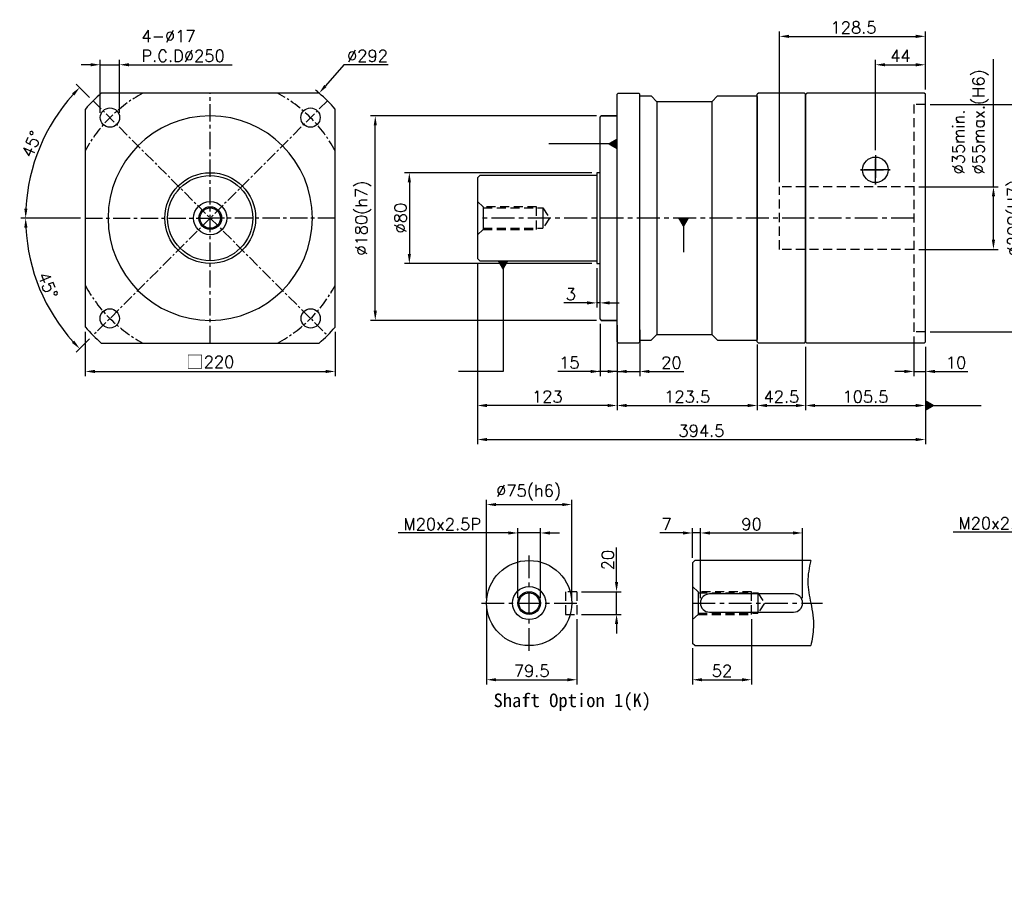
# Model space of a CAD drawing. Header units: millimetres. Extents: x -534 to 775, y -19 to 742.
# Tile 1 of 2: x -534 to 334, y -19 to 742. Entities that reach past the tile are written whole.
import ezdxf

# ---------------------------------------------------------------- set-up
doc = ezdxf.new("R2010")
doc.units = ezdxf.units.MM
doc.header["$LTSCALE"] = 4
for name, pattern in [('CENTER', [2, 1.25, -0.25, 0.25, -0.25]), ('CENTERX2', [20.32, 12.7, -2.54, 2.54, -2.54]), ('DASHED', [0.75, 0.5, -0.25])]:
    doc.linetypes.add(name, pattern=pattern)
for name, color, linetype in [('DIM', 6, 'Continuous'), ('MF150X1-011', 7, 'Continuous'), ('MF220X1-211', 7, 'Continuous'), ('MF220X1-511', 7, 'Continuous'), ('圖框', 7, 'Continuous')]:
    doc.layers.add(name, color=color, linetype=linetype)
doc.styles.get("Standard").update_dxf_attribs({"font": 'romans.shx'})
doc.dimstyles.new('R', dxfattribs={"dimscale": 4.2, "dimtxt": 2.5, "dimasz": 2, "dimexe": 1, "dimexo": 1, "dimgap": 0.6, "dimtad": 1, "dimtoh": 1, "dimdec": 4, "dimdsep": 46, "dimtxsty": 'Standard', "dimcen": 0.5, "dimdle": 1, "dimclrt": 7, "dimadec": 4, "dimazin": 2, "dimtfac": 1, "dimtdec": 4, "dimtofl": 0, "dimtmove": 0, "dimatfit": 3, "dimfxl": 0, "dimtolj": 1, "dimarcsym": 0})
doc.dimstyles.get("Standard").update_dxf_attribs({"dimscale": 4.2, "dimtxt": 2.5, "dimasz": 2, "dimexe": 1, "dimexo": 1, "dimgap": 0.6, "dimtad": 1, "dimdec": 4, "dimdsep": 46, "dimtxsty": 'Standard', "dimcen": 0.5, "dimdle": 1, "dimclrt": 7, "dimadec": 4, "dimazin": 2, "dimtfac": 1, "dimtdec": 4, "dimtofl": 0, "dimtmove": 0, "dimatfit": 3, "dimfxl": 0, "dimtolj": 1, "dimarcsym": 0})

# ---------------------------------------------------------------- blocks, each defined once
blk = doc.blocks.new('*D25')
at = {"color": 0, "lineweight": -2, "ltscale": 4}
for p, q in [((-29.56, 607.32), (-194.56, 607.32)), ((-190.36, 598.92), (-190.36, 535.72)), ((-29.56, 527.32), (-194.56, 527.32))]:
    blk.add_line(p, q, dxfattribs=at)
at = {"color": 0, "ltscale": 4}
for points in [[(-191.76, 598.92), (-188.96, 598.92), (-190.36, 607.32)], [(-191.76, 535.72), (-188.96, 535.72), (-190.36, 527.32)]]:
    blk.add_solid(points, dxfattribs=at)
at = {"layer": 'Defpoints', "color": 0, "ltscale": 4}
for p in [(-25.36, 607.32), (-190.36, 527.32), (-25.36, 527.32)]:
    blk.add_point(p, dxfattribs=at)
at = {"color": 7, "ltscale": 4, "insert": (-198.13, 567.32), "char_height": 10.5, "attachment_point": 5, "rotation": 90}
blk.add_mtext('\\A1;%%C80', dxfattribs=at)
blk = doc.blocks.new('*D26')
at = {"color": 0, "lineweight": -2, "ltscale": 4}
for p, q in [((-25.56, 657.32), (-224.56, 657.32)), ((-220.36, 485.72), (-220.36, 648.92)), ((-25.56, 477.32), (-224.56, 477.32))]:
    blk.add_line(p, q, dxfattribs=at)
at = {"color": 0, "ltscale": 4}
for points in [[(-221.76, 648.92), (-218.96, 648.92), (-220.36, 657.32)], [(-221.76, 485.72), (-218.96, 485.72), (-220.36, 477.32)]]:
    blk.add_solid(points, dxfattribs=at)
at = {"layer": 'Defpoints', "color": 0, "ltscale": 4}
for p in [(-220.36, 657.32), (-21.36, 657.32), (-21.36, 477.32)]:
    blk.add_point(p, dxfattribs=at)
at = {"color": 7, "ltscale": 4, "insert": (-230.88, 567.32), "char_height": 10.5, "attachment_point": 5, "rotation": 90}
blk.add_mtext('\\A1;%%C180(h7)', dxfattribs=at)
blk = doc.blocks.new('*D27')
at = {"color": 0, "lineweight": -2, "ltscale": 2}
for p, q in [((-25.36, 523.12), (-25.36, 488.49)), ((-22.36, 482.52), (-22.36, 496.89)), ((-33.76, 492.69), (-54.2, 492.69)), ((-22.36, 492.69), (-25.36, 492.69)), ((-13.96, 492.69), (-5.56, 492.69))]:
    blk.add_line(p, q, dxfattribs=at)
at = {"color": 0, "ltscale": 2}
for points in [[(-33.76, 494.09), (-33.76, 491.29), (-25.36, 492.69)], [(-13.96, 494.09), (-13.96, 491.29), (-22.36, 492.69)]]:
    blk.add_solid(points, dxfattribs=at)
at = {"layer": 'Defpoints', "color": 0, "ltscale": 2}
for p in [(-25.36, 527.32), (-22.36, 492.69), (-22.36, 478.32)]:
    blk.add_point(p, dxfattribs=at)
at = {"color": 7, "ltscale": 2, "insert": (-48.18, 500.46), "char_height": 10.5, "attachment_point": 5}
blk.add_mtext('\\A1;3', dxfattribs=at)
blk = doc.blocks.new('*D28')
at = {"color": 0, "lineweight": -2, "ltscale": 4}
for p, q in [((-130.36, 527.62), (-130.36, 398.15)), ((-7.36, 454.12), (-7.36, 398.15)), ((-15.76, 402.35), (-121.96, 402.35))]:
    blk.add_line(p, q, dxfattribs=at)
at = {"color": 0, "ltscale": 4}
for points in [[(-121.96, 403.75), (-121.96, 400.95), (-130.36, 402.35)], [(-15.76, 403.75), (-15.76, 400.95), (-7.36, 402.35)]]:
    blk.add_solid(points, dxfattribs=at)
at = {"layer": 'Defpoints', "color": 0, "ltscale": 4}
for p in [(-130.36, 531.82), (-7.36, 458.32), (-130.36, 402.35)]:
    blk.add_point(p, dxfattribs=at)
at = {"color": 7, "ltscale": 4, "insert": (-68.86, 410.12), "char_height": 10.5, "attachment_point": 5}
blk.add_mtext('\\A1;123', dxfattribs=at)
blk = doc.blocks.new('*D29')
at = {"color": 0, "lineweight": -2, "ltscale": 4}
for p, q in [((158.64, 454.12), (158.64, 398.15)), ((264.14, 454.12), (264.14, 398.15)), ((167.04, 402.35), (255.74, 402.35))]:
    blk.add_line(p, q, dxfattribs=at)
at = {"color": 0, "ltscale": 4}
for points in [[(167.04, 403.75), (167.04, 400.95), (158.64, 402.35)], [(255.74, 403.75), (255.74, 400.95), (264.14, 402.35)]]:
    blk.add_solid(points, dxfattribs=at)
at = {"layer": 'Defpoints', "color": 0, "ltscale": 4}
for p in [(158.64, 458.32), (264.14, 458.32), (264.14, 402.35)]:
    blk.add_point(p, dxfattribs=at)
at = {"color": 7, "ltscale": 4, "insert": (211.39, 410.12), "char_height": 10.5, "attachment_point": 5}
blk.add_mtext('\\A1;105.5', dxfattribs=at)
blk = doc.blocks.new('*D30')
at = {"color": 0, "lineweight": -2, "ltscale": 2}
for p, q in [((254.14, 463.12), (254.14, 428.12)), ((264.14, 454.12), (264.14, 428.12)), ((245.74, 432.32), (237.34, 432.32)), ((254.14, 432.32), (264.14, 432.32)), ((272.54, 432.32), (301.48, 432.32))]:
    blk.add_line(p, q, dxfattribs=at)
at = {"color": 0, "ltscale": 2}
for points in [[(245.74, 433.72), (245.74, 430.92), (254.14, 432.32)], [(272.54, 433.72), (272.54, 430.92), (264.14, 432.32)]]:
    blk.add_solid(points, dxfattribs=at)
at = {"layer": 'Defpoints', "color": 0, "ltscale": 2}
for p in [(254.14, 467.32), (264.14, 458.32), (264.14, 432.32)]:
    blk.add_point(p, dxfattribs=at)
at = {"color": 7, "ltscale": 2, "insert": (291.21, 440.09), "char_height": 10.5, "attachment_point": 5}
blk.add_mtext('\\A1;10', dxfattribs=at)
blk = doc.blocks.new('*D31')
at = {"color": 0, "lineweight": -2, "ltscale": 2}
for p, q in [((324.14, 594.82), (324.14, 707.26)), ((258.34, 594.82), (328.34, 594.82)), ((324.14, 548.22), (324.14, 586.42)), ((258.34, 539.82), (328.34, 539.82))]:
    blk.add_line(p, q, dxfattribs=at)
at = {"color": 0, "ltscale": 2}
for points in [[(322.74, 586.42), (325.54, 586.42), (324.14, 594.82)], [(322.74, 548.22), (325.54, 548.22), (324.14, 539.82)]]:
    blk.add_solid(points, dxfattribs=at)
at = {"layer": 'Defpoints', "color": 0, "ltscale": 2}
for p in [(254.14, 594.82), (254.14, 539.82), (324.14, 539.82)]:
    blk.add_point(p, dxfattribs=at)
at = {"color": 7, "ltscale": 2, "insert": (288.12, 605.74), "char_height": 10.5, "attachment_point": 1, "rotation": 90}
blk.add_mtext('\\A1;%%C35min.\\P%%C55max.(H6)', dxfattribs=at)
blk = doc.blocks.new('*D32')
at = {"color": 0, "lineweight": -2, "ltscale": 2}
for p, q in [((268.34, 667.32), (358.34, 667.32)), ((354.14, 658.92), (354.14, 475.72)), ((268.34, 467.32), (358.34, 467.32))]:
    blk.add_line(p, q, dxfattribs=at)
at = {"color": 0, "ltscale": 2}
for points in [[(352.74, 658.92), (355.54, 658.92), (354.14, 667.32)], [(352.74, 475.72), (355.54, 475.72), (354.14, 467.32)]]:
    blk.add_solid(points, dxfattribs=at)
at = {"layer": 'Defpoints', "color": 0, "ltscale": 2}
for p in [(264.14, 667.32), (264.14, 467.32), (354.14, 467.32)]:
    blk.add_point(p, dxfattribs=at)
at = {"color": 7, "ltscale": 2, "insert": (343.62, 567.32), "char_height": 10.5, "attachment_point": 5, "rotation": 90}
blk.add_mtext('\\A1;%%C200(H7)', dxfattribs=at)
blk = doc.blocks.new('*D33')
at = {"color": 0, "lineweight": -2, "ltscale": 2}
for p, q in [((220.14, 627.02), (220.14, 706.52)), ((264.14, 680.52), (264.14, 706.52)), ((228.54, 702.32), (255.74, 702.32))]:
    blk.add_line(p, q, dxfattribs=at)
at = {"color": 0, "ltscale": 2}
for points in [[(228.54, 703.72), (228.54, 700.92), (220.14, 702.32)], [(255.74, 703.72), (255.74, 700.92), (264.14, 702.32)]]:
    blk.add_solid(points, dxfattribs=at)
at = {"layer": 'Defpoints', "color": 0, "ltscale": 2}
for p in [(264.14, 702.32), (264.14, 676.32), (220.14, 622.82)]:
    blk.add_point(p, dxfattribs=at)
at = {"color": 7, "ltscale": 2, "insert": (242.14, 710.09), "char_height": 10.5, "attachment_point": 5}
blk.add_mtext('\\A1;44', dxfattribs=at)
blk = doc.blocks.new('*D34')
at = {"color": 0, "lineweight": -2, "ltscale": 2}
for p, q in [((135.64, 599.02), (135.64, 731.52)), ((264.14, 680.52), (264.14, 731.52)), ((144.04, 727.32), (255.74, 727.32))]:
    blk.add_line(p, q, dxfattribs=at)
at = {"color": 0, "ltscale": 2}
for points in [[(144.04, 728.72), (144.04, 725.92), (135.64, 727.32)], [(255.74, 728.72), (255.74, 725.92), (264.14, 727.32)]]:
    blk.add_solid(points, dxfattribs=at)
at = {"layer": 'Defpoints', "color": 0, "ltscale": 2}
for p in [(264.14, 727.32), (264.14, 676.32), (135.64, 594.82)]:
    blk.add_point(p, dxfattribs=at)
at = {"color": 7, "ltscale": 2, "insert": (200.89, 735.09), "char_height": 10.5, "attachment_point": 5}
blk.add_mtext('\\A1;128.5', dxfattribs=at)
blk = doc.blocks.new('*D15')
at = {"color": 0, "lineweight": -2, "ltscale": 2}
for p, q in [((-475.75, 467.12), (-475.75, 428.12)), ((-255.75, 467.12), (-255.75, 428.12)), ((-467.35, 432.32), (-264.15, 432.32))]:
    blk.add_line(p, q, dxfattribs=at)
at = {"color": 0, "ltscale": 2}
for points in [[(-467.35, 433.72), (-467.35, 430.92), (-475.75, 432.32)], [(-264.15, 433.72), (-264.15, 430.92), (-255.75, 432.32)]]:
    blk.add_solid(points, dxfattribs=at)
at = {"layer": 'Defpoints', "color": 0, "ltscale": 2}
for p in [(-475.75, 471.32), (-255.75, 471.32), (-255.75, 432.32)]:
    blk.add_point(p, dxfattribs=at)
at = {"color": 7, "ltscale": 2, "insert": (-365.75, 440.53), "char_height": 10.5, "attachment_point": 5}
blk.add_mtext('\\A1;{\\fPMingLiU|b0|i0|c136|p18;\\H1.083x;\\C0;□}220', dxfattribs=at)
blk = doc.blocks.new('*D16')
at = {"color": 0, "lineweight": -2, "ltscale": 2}
for p, q in [((-248.01, 702.32), (-264.26, 683.68)), ((-208.99, 702.32), (-248.01, 702.32)), ((-367.85, 567.32), (-363.65, 567.32)), ((-365.75, 565.22), (-365.75, 569.42))]:
    blk.add_line(p, q, dxfattribs=at)
blk.add_arc((-365.75, 567.32), 146, 48.88791, 50.55505, dxfattribs=at)
at = {"color": 0, "ltscale": 2}
blk.add_solid([(-265.32, 684.6), (-263.21, 682.76), (-269.78, 677.35)], dxfattribs=at)
at = {"layer": 'Defpoints', "color": 0, "ltscale": 2}
for p in [(-269.78, 677.35), (-461.71, 457.29)]:
    blk.add_point(p, dxfattribs=at)
at = {"color": 7, "ltscale": 2, "insert": (-227.24, 710.09), "char_height": 10.5, "attachment_point": 5}
blk.add_mtext('\\A1;∅292', dxfattribs=at)
blk = doc.blocks.new('*D17')
at = {"color": 0, "lineweight": -2, "ltscale": 2}
for p, q in [((-479.95, 567.32), (-532.54, 567.32)), ((-471.95, 461.11), (-483.69, 449.38))]:
    blk.add_line(p, q, dxfattribs=at)
blk.add_arc((-365.75, 567.32), 162.6, 182.96034, 222.03966, dxfattribs=at)
at = {"color": 0, "ltscale": 2}
for points in [[(-529.52, 558.89), (-526.72, 558.96), (-528.34, 567.32)], [(-485.49, 459.41), (-487.52, 457.48), (-480.72, 452.35)]]:
    blk.add_solid(points, dxfattribs=at)
at = {"layer": 'Defpoints', "color": 0, "ltscale": 2}
for p in [(-262.51, 670.56), (-475.75, 567.32), (-255.75, 567.32), (-522.8, 525.24), (-468.98, 464.08)]:
    blk.add_point(p, dxfattribs=at)
at = {"color": 7, "ltscale": 2, "insert": (-508.79, 508.07), "char_height": 10.5, "attachment_point": 5, "rotation": 292.5}
blk.add_mtext('\\A1;45°', dxfattribs=at)
blk = doc.blocks.new('*D18')
at = {"color": 0, "lineweight": -2, "ltscale": 2}
for p, q in [((-471.95, 673.53), (-483.69, 685.26)), ((-479.95, 567.32), (-532.54, 567.32))]:
    blk.add_line(p, q, dxfattribs=at)
blk.add_arc((-365.75, 567.32), 162.59, 137.96038, 177.03962, dxfattribs=at)
at = {"color": 0, "ltscale": 2}
for points in [[(-487.52, 677.17), (-485.48, 675.24), (-480.72, 682.29)], [(-526.72, 575.68), (-529.52, 575.76), (-528.34, 567.32)]]:
    blk.add_solid(points, dxfattribs=at)
at = {"layer": 'Defpoints', "color": 0, "ltscale": 2}
for p in [(-468.98, 670.56), (-506.55, 648.62), (-475.75, 567.32), (-255.75, 567.32), (-262.51, 464.08)]:
    blk.add_point(p, dxfattribs=at)
at = {"color": 7, "ltscale": 2, "insert": (-523.14, 632.52), "char_height": 10.5, "attachment_point": 5, "rotation": 67.5}
blk.add_mtext('\\A1;45°', dxfattribs=at)
blk = doc.blocks.new('*D19')
at = {"color": 0, "lineweight": -2, "ltscale": 2}
for p, q in [((-462.63, 659.91), (-462.63, 706.52)), ((-445.63, 659.91), (-445.63, 706.52)), ((-471.03, 702.32), (-479.43, 702.32)), ((-462.63, 702.32), (-445.63, 702.32)), ((-437.23, 702.32), (-346.29, 702.32))]:
    blk.add_line(p, q, dxfattribs=at)
at = {"color": 0, "ltscale": 2}
for points in [[(-471.03, 703.72), (-471.03, 700.92), (-462.63, 702.32)], [(-437.23, 703.72), (-437.23, 700.92), (-445.63, 702.32)]]:
    blk.add_solid(points, dxfattribs=at)
at = {"layer": 'Defpoints', "color": 0, "ltscale": 2}
for p in [(-445.63, 702.32), (-462.63, 655.71), (-445.63, 655.71)]:
    blk.add_point(p, dxfattribs=at)
at = {"color": 7, "ltscale": 2, "insert": (-426.31, 732.84), "char_height": 10.5, "attachment_point": 1}
blk.add_mtext('\\A1;4-%%C17\\PP.C.D%%C250', dxfattribs=at)
blk = doc.blocks.new('*D38')
at = {"color": 0, "lineweight": -2, "ltscale": 2}
for p, q in [((-122.35, 232.64), (-122.35, 319.34)), ((-113.95, 315.14), (-55.75, 315.14)), ((-47.35, 232.64), (-47.35, 319.34))]:
    blk.add_line(p, q, dxfattribs=at)
at = {"color": 0, "ltscale": 2}
for points in [[(-113.95, 316.54), (-113.95, 313.74), (-122.35, 315.14)], [(-55.75, 316.54), (-55.75, 313.74), (-47.35, 315.14)]]:
    blk.add_solid(points, dxfattribs=at)
at = {"layer": 'Defpoints', "color": 0, "ltscale": 2}
for p in [(-47.35, 315.14), (-122.35, 228.44), (-47.35, 228.44)]:
    blk.add_point(p, dxfattribs=at)
at = {"color": 7, "ltscale": 2, "insert": (-85.33, 325.66), "char_height": 10.5, "attachment_point": 5}
blk.add_mtext('\\A1;%%C75(h6)', dxfattribs=at)
blk = doc.blocks.new('*D39')
at = {"color": 0, "lineweight": -2, "ltscale": 2}
for p, q in [((-103.25, 290.14), (-200.15, 290.14)), ((-94.85, 232.64), (-94.85, 294.34)), ((-74.85, 290.14), (-94.85, 290.14)), ((-74.85, 232.64), (-74.85, 294.34)), ((-66.45, 290.14), (-58.05, 290.14))]:
    blk.add_line(p, q, dxfattribs=at)
at = {"color": 0, "ltscale": 2}
for points in [[(-103.25, 291.54), (-103.25, 288.74), (-94.85, 290.14)], [(-66.45, 291.54), (-66.45, 288.74), (-74.85, 290.14)]]:
    blk.add_solid(points, dxfattribs=at)
at = {"layer": 'Defpoints', "color": 0, "ltscale": 2}
for p in [(-74.85, 290.14), (-94.85, 228.44), (-74.85, 228.44)]:
    blk.add_point(p, dxfattribs=at)
at = {"color": 7, "ltscale": 2, "insert": (-161.38, 297.91), "char_height": 10.5, "attachment_point": 5}
blk.add_mtext('\\A1;M20x2.5P', dxfattribs=at)
blk = doc.blocks.new('*D40')
at = {"layer": 'Defpoints', "color": 0, "ltscale": 2}
for p in [(-122.35, 228.44), (-42.85, 218.44), (-42.85, 160.94)]:
    blk.add_point(p, dxfattribs=at)
at = {"layer": '圖框', "color": 0, "lineweight": -2, "ltscale": 2}
for p, q in [((-122.35, 224.24), (-122.35, 156.74)), ((-42.85, 214.24), (-42.85, 156.74)), ((-113.95, 160.94), (-51.25, 160.94))]:
    blk.add_line(p, q, dxfattribs=at)
at = {"layer": '圖框', "color": 0, "ltscale": 2}
for points in [[(-113.95, 162.34), (-113.95, 159.54), (-122.35, 160.94)], [(-51.25, 162.34), (-51.25, 159.54), (-42.85, 160.94)]]:
    blk.add_solid(points, dxfattribs=at)
at = {"layer": '圖框', "color": 7, "ltscale": 2, "insert": (-82.6, 168.71), "char_height": 10.5, "attachment_point": 5}
blk.add_mtext('\\A1;79.5', dxfattribs=at)
blk = doc.blocks.new('*D41')
at = {"color": 0, "lineweight": -2, "ltscale": 2}
for p, q in [((-7.85, 246.84), (-7.85, 277.28)), ((-38.65, 238.44), (-3.65, 238.44)), ((-7.85, 218.44), (-7.85, 238.44)), ((-38.65, 218.44), (-3.65, 218.44)), ((-7.85, 210.04), (-7.85, 201.64))]:
    blk.add_line(p, q, dxfattribs=at)
at = {"color": 0, "ltscale": 2}
for points in [[(-9.25, 246.84), (-6.45, 246.84), (-7.85, 238.44)], [(-9.25, 210.04), (-6.45, 210.04), (-7.85, 218.44)]]:
    blk.add_solid(points, dxfattribs=at)
at = {"layer": 'Defpoints', "color": 0, "ltscale": 2}
for p in [(-42.85, 238.44), (-7.85, 238.44), (-42.85, 218.44)]:
    blk.add_point(p, dxfattribs=at)
at = {"color": 7, "ltscale": 2, "insert": (-15.62, 266.26), "char_height": 10.5, "attachment_point": 5, "rotation": 90}
blk.add_mtext('\\A1;20', dxfattribs=at)
blk = doc.blocks.new('*D42')
at = {"layer": 'Defpoints', "color": 0, "ltscale": 2}
for p in [(-130.36, 531.82), (264.14, 458.32), (264.14, 372.39)]:
    blk.add_point(p, dxfattribs=at)
at = {"layer": '圖框', "color": 0, "lineweight": -2, "ltscale": 2}
for p, q in [((-130.36, 527.62), (-130.36, 368.19)), ((264.14, 454.12), (264.14, 368.19)), ((-121.96, 372.39), (255.74, 372.39))]:
    blk.add_line(p, q, dxfattribs=at)
at = {"layer": '圖框', "color": 0, "ltscale": 2}
for points in [[(-121.96, 373.79), (-121.96, 370.99), (-130.36, 372.39)], [(255.74, 373.79), (255.74, 370.99), (264.14, 372.39)]]:
    blk.add_solid(points, dxfattribs=at)
at = {"layer": '圖框', "color": 7, "ltscale": 2, "insert": (66.89, 380.16), "char_height": 10.5, "attachment_point": 5}
blk.add_mtext('\\A1;394.5', dxfattribs=at)
blk = doc.blocks.new('*D43')
at = {"color": 0, "lineweight": -2, "ltscale": 2}
for p, q in [((50.63, 290.14), (30.19, 290.14)), ((59.03, 268.14), (59.03, 294.34)), ((66.03, 290.14), (59.03, 290.14)), ((66.03, 232.64), (66.03, 294.34)), ((74.43, 290.14), (82.83, 290.14))]:
    blk.add_line(p, q, dxfattribs=at)
at = {"color": 0, "ltscale": 2}
for points in [[(50.63, 291.54), (50.63, 288.74), (59.03, 290.14)], [(74.43, 291.54), (74.43, 288.74), (66.03, 290.14)]]:
    blk.add_solid(points, dxfattribs=at)
at = {"layer": 'Defpoints', "color": 0, "ltscale": 2}
for p in [(66.03, 290.14), (59.03, 263.94), (66.03, 228.44)]:
    blk.add_point(p, dxfattribs=at)
at = {"color": 7, "ltscale": 2, "insert": (36.21, 297.91), "char_height": 10.5, "attachment_point": 5}
blk.add_mtext('\\A1;7', dxfattribs=at)
blk = doc.blocks.new('*D44')
at = {"layer": 'Defpoints', "color": 0, "ltscale": 2}
for p in [(156.03, 290.14), (66.03, 228.44), (156.03, 228.44)]:
    blk.add_point(p, dxfattribs=at)
at = {"layer": '圖框', "color": 0, "lineweight": -2, "ltscale": 2}
for p, q in [((66.03, 232.64), (66.03, 294.34)), ((74.43, 290.14), (147.63, 290.14)), ((156.03, 232.64), (156.03, 294.34))]:
    blk.add_line(p, q, dxfattribs=at)
at = {"layer": '圖框', "color": 0, "ltscale": 2}
for points in [[(74.43, 291.54), (74.43, 288.74), (66.03, 290.14)], [(147.63, 291.54), (147.63, 288.74), (156.03, 290.14)]]:
    blk.add_solid(points, dxfattribs=at)
at = {"layer": '圖框', "color": 7, "ltscale": 2, "insert": (111.03, 297.91), "char_height": 10.5, "attachment_point": 5}
blk.add_mtext('\\A1;90', dxfattribs=at)
blk = doc.blocks.new('*D45')
at = {"layer": 'Defpoints', "color": 0, "ltscale": 2}
for p in [(111.03, 218.44), (59.03, 192.94), (111.03, 160.94)]:
    blk.add_point(p, dxfattribs=at)
at = {"layer": '圖框', "color": 0, "lineweight": -2, "ltscale": 2}
for p, q in [((111.03, 214.24), (111.03, 156.74)), ((59.03, 188.74), (59.03, 156.74)), ((67.43, 160.94), (102.63, 160.94))]:
    blk.add_line(p, q, dxfattribs=at)
at = {"layer": '圖框', "color": 0, "ltscale": 2}
for points in [[(67.43, 162.34), (67.43, 159.54), (59.03, 160.94)], [(102.63, 162.34), (102.63, 159.54), (111.03, 160.94)]]:
    blk.add_solid(points, dxfattribs=at)
at = {"layer": '圖框', "color": 7, "ltscale": 2, "insert": (85.03, 168.71), "char_height": 10.5, "attachment_point": 5}
blk.add_mtext('\\A1;52', dxfattribs=at)
blk = doc.blocks.new('*D47')
at = {"color": 0, "lineweight": -2, "ltscale": 2}
for p, q in [((394.47, 232.64), (394.47, 295.14)), ((414.47, 232.64), (414.47, 295.14)), ((386.07, 290.94), (288.66, 290.94)), ((414.47, 290.94), (394.47, 290.94)), ((422.87, 290.94), (431.27, 290.94))]:
    blk.add_line(p, q, dxfattribs=at)
at = {"color": 0, "ltscale": 2}
for points in [[(386.07, 292.34), (386.07, 289.54), (394.47, 290.94)], [(422.87, 292.34), (422.87, 289.54), (414.47, 290.94)]]:
    blk.add_solid(points, dxfattribs=at)
at = {"layer": 'Defpoints', "color": 0, "ltscale": 2}
for p in [(414.47, 290.94), (394.47, 228.44), (414.47, 228.44)]:
    blk.add_point(p, dxfattribs=at)
at = {"color": 7, "ltscale": 2, "insert": (327.43, 298.71), "char_height": 10.5, "attachment_point": 5}
blk.add_mtext('\\A1;M20x2.5P', dxfattribs=at)
blk = doc.blocks.new('*D20')
at = {"color": 0, "lineweight": -2, "ltscale": 2}
for p, q in [((-22.36, 474.12), (-22.36, 428.12)), ((-7.36, 473.12), (-7.36, 428.12)), ((-30.76, 432.32), (-59.7, 432.32)), ((-7.36, 432.32), (-22.36, 432.32)), ((1.04, 432.32), (9.44, 432.32))]:
    blk.add_line(p, q, dxfattribs=at)
at = {"color": 0, "ltscale": 2}
for points in [[(-30.76, 433.72), (-30.76, 430.92), (-22.36, 432.32)], [(1.04, 433.72), (1.04, 430.92), (-7.36, 432.32)]]:
    blk.add_solid(points, dxfattribs=at)
at = {"layer": 'Defpoints', "color": 0, "ltscale": 2}
for p in [(-22.36, 478.32), (-7.36, 477.32), (-22.36, 432.32)]:
    blk.add_point(p, dxfattribs=at)
at = {"color": 7, "ltscale": 2, "insert": (-49.43, 440.09), "char_height": 10.5, "attachment_point": 5}
blk.add_mtext('\\A1;15', dxfattribs=at)
blk = doc.blocks.new('*D21')
at = {"color": 0, "lineweight": -2, "ltscale": 2}
for p, q in [((-7.36, 468.92), (-7.36, 428.12)), ((12.64, 468.92), (12.64, 428.12)), ((-15.76, 432.32), (-24.16, 432.32)), ((-7.36, 432.32), (12.64, 432.32)), ((21.04, 432.32), (51.48, 432.32))]:
    blk.add_line(p, q, dxfattribs=at)
at = {"color": 0, "ltscale": 2}
for points in [[(-15.76, 433.72), (-15.76, 430.92), (-7.36, 432.32)], [(21.04, 433.72), (21.04, 430.92), (12.64, 432.32)]]:
    blk.add_solid(points, dxfattribs=at)
at = {"layer": 'Defpoints', "color": 0, "ltscale": 2}
for p in [(-7.36, 473.12), (12.64, 473.12), (12.64, 432.32)]:
    blk.add_point(p, dxfattribs=at)
at = {"color": 7, "ltscale": 2, "insert": (40.46, 440.09), "char_height": 10.5, "attachment_point": 5}
blk.add_mtext('\\A1;20', dxfattribs=at)
blk = doc.blocks.new('*D22')
at = {"layer": 'Defpoints', "color": 0}
for p in [(116.14, 460.32), (158.64, 458.32), (158.64, 402.35)]:
    blk.add_point(p, dxfattribs=at)
at = {"layer": 'DIM', "color": 0, "lineweight": -2}
for p, q in [((116.14, 456.12), (116.14, 398.15)), ((158.64, 454.12), (158.64, 398.15)), ((124.54, 402.35), (150.24, 402.35))]:
    blk.add_line(p, q, dxfattribs=at)
at = {"layer": 'DIM', "color": 0}
for points in [[(124.54, 403.75), (124.54, 400.95), (116.14, 402.35)], [(150.24, 403.75), (150.24, 400.95), (158.64, 402.35)]]:
    blk.add_solid(points, dxfattribs=at)
at = {"layer": 'DIM', "color": 7, "insert": (137.39, 410.12), "char_height": 10.5, "attachment_point": 5}
blk.add_mtext('\\A1;42.5', dxfattribs=at)
blk = doc.blocks.new('*D23')
at = {"layer": 'Defpoints', "color": 0}
for p in [(116.14, 460.32), (-7.36, 402.35), (116.14, 402.35)]:
    blk.add_point(p, dxfattribs=at)
at = {"layer": 'DIM', "color": 0, "lineweight": -2}
for p, q in [((116.14, 456.12), (116.14, 398.15)), ((1.04, 402.35), (107.74, 402.35))]:
    blk.add_line(p, q, dxfattribs=at)
at = {"layer": 'DIM', "color": 0}
for points in [[(1.04, 403.75), (1.04, 400.95), (-7.36, 402.35)], [(107.74, 403.75), (107.74, 400.95), (116.14, 402.35)]]:
    blk.add_solid(points, dxfattribs=at)
at = {"layer": 'DIM', "color": 7, "insert": (54.39, 410.12), "char_height": 10.5, "attachment_point": 5}
blk.add_mtext('\\A1;123.5', dxfattribs=at)

msp = doc.modelspace()

# ---------------------------------------------------------------- linework, layer by layer
at = {"color": 0}
for p, q in [((-269.74503, 677.32217), (-461.74503, 677.32217)), ((-7.36031, 676.32217), (-6.36031, 677.32217)), ((-6.36031, 677.32217), (11.63969, 677.32217)), ((11.63969, 677.32217), (12.63969, 676.32217)), ((-7.36031, 458.32217), (-7.36031, 676.32217)), ((12.63969, 458.32217), (12.63969, 676.32217)), ((12.63969, 674.82217), (22.63969, 674.82217)), ((27.63969, 669.82217), (22.63969, 674.82217)), ((76.13969, 669.82217), (27.63969, 669.82217)), ((81.13969, 674.82217), (76.13969, 669.82217)), ((81.13969, 674.82217), (115.63969, 674.82217)), ((115.63969, 674.82217), (116.13969, 674.32217)), ((115.63969, 674.82217), (116.13969, 674.32217)), ((116.13969, 674.32217), (116.13969, 460.32217)), ((116.13969, 674.32217), (116.13969, 460.32217)), ((-475.74503, 471.32217), (-475.74503, 663.32217)), ((-255.74503, 471.32217), (-255.74503, 663.32217)), ((-22.36031, 656.32217), (-21.36031, 657.32217)), ((-22.36031, 478.32217), (-22.36031, 656.32217)), ((-21.36031, 657.32217), (-7.36031, 657.32217)), ((-22.36031, 478.32217), (-21.36031, 477.32217)), ((-21.36031, 477.32217), (-7.36031, 477.32217)), ((12.63969, 459.82217), (22.63969, 459.82217)), ((22.63969, 459.82217), (27.63969, 464.82217)), ((27.63969, 464.82217), (76.13969, 464.82217)), ((76.13969, 464.82217), (81.13969, 459.82217)), ((81.13969, 459.82217), (115.63969, 459.82217)), ((115.63969, 459.82217), (116.13969, 460.32217)), ((115.63969, 459.82217), (116.13969, 460.32217)), ((-461.74503, 457.32217), (-269.74503, 457.32217)), ((11.63969, 457.32217), (-6.36031, 457.32217))]:
    msp.add_line(p, q, dxfattribs=at)
at = {"color": 0, "ltscale": 4}
for p, q in [((264.13969, 676.32217), (263.13969, 677.32217)), ((264.13969, 458.32217), (264.13969, 676.32217)), ((-22.36031, 656.32217), (-21.36031, 657.32217)), ((-22.36031, 478.32217), (-22.36031, 656.32217)), ((-7.36031, 657.32217), (-21.36031, 657.32217)), ((-22.36031, 607.32217), (-25.36031, 607.32217)), ((-25.36031, 607.32217), (-25.36031, 527.32217)), ((-128.36031, 604.82217), (-130.36031, 602.82217)), ((-130.36031, 602.82217), (-130.36031, 531.82217)), ((-25.36031, 604.82217), (-128.36031, 604.82217)), ((-125.36031, 577.32217), (-125.36031, 557.32217)), ((-72.71316, 576.32217), (-72.71316, 558.32217)), ((-128.36031, 529.82217), (-130.36031, 531.82217)), ((-128.36031, 529.82217), (-25.36031, 529.82217)), ((-25.36031, 527.32217), (-22.36031, 527.32217)), ((-22.36031, 478.32217), (-21.36031, 477.32217)), ((-7.36031, 477.32217), (-21.36031, 477.32217)), ((263.13969, 457.32217), (264.13969, 458.32217)), ((61.03004, 265.93976), (59.03004, 263.93976)), ((59.03004, 263.93976), (59.03004, 192.93976)), ((163.23004, 265.93976), (61.03004, 265.93976)), ((64.03004, 238.43976), (64.03004, 218.43976)), ((116.6772, 237.43976), (116.6772, 219.43976)), ((61.03004, 190.93976), (59.03004, 192.93976)), ((61.03004, 190.93976), (163.23004, 190.93976))]:
    msp.add_line(p, q, dxfattribs=at)
for p, q in [((116.13969, 674.32217), (116.13969, 460.32217)), ((116.13969, 460.32217), (116.13969, 674.32217))]:
    msp.add_line(p, q)
at = {"color": 0, "linetype": 'DASHED', "ltscale": 4}
for p, q in [((264.13969, 667.32217), (254.13969, 667.32217)), ((254.13969, 667.32217), (254.13969, 467.32217)), ((254.13969, 594.82217), (135.63969, 594.82217)), ((135.63969, 539.82217), (135.63969, 594.82217)), ((-125.36031, 577.32217), (-130.36031, 581.94097)), ((-78.36031, 577.32217), (-125.36031, 577.32217)), ((-125.36031, 576.32217), (-72.71316, 576.32217)), ((-78.36031, 557.32217), (-78.36031, 577.32217)), ((-72.71316, 576.32217), (-67.03492, 567.32217)), ((-67.03492, 567.32217), (-72.71316, 558.32217)), ((-125.36031, 557.32217), (-130.36031, 552.70337)), ((-125.36031, 558.32217), (-72.71316, 558.32217)), ((-125.36031, 557.32217), (-78.36031, 557.32217)), ((254.13969, 539.82217), (135.63969, 539.82217)), ((264.13969, 467.32217), (254.13969, 467.32217)), ((64.03004, 238.43976), (59.03004, 243.05856)), ((-42.84589, 238.43976), (-52.84589, 238.43976)), ((-52.84589, 238.43976), (-52.84589, 218.43976)), ((-42.84589, 238.43976), (-42.84589, 218.43976)), ((111.03004, 238.43976), (64.03004, 238.43976)), ((64.03004, 237.43976), (116.6772, 237.43976)), ((111.03004, 218.43976), (111.03004, 238.43976)), ((116.6772, 237.43976), (122.35544, 228.43976)), ((122.35544, 228.43976), (116.6772, 219.43976)), ((-52.84589, 218.43976), (-42.84589, 218.43976)), ((64.03004, 218.43976), (59.03004, 213.82096)), ((64.03004, 219.43976), (116.6772, 219.43976)), ((64.03004, 218.43976), (111.03004, 218.43976))]:
    msp.add_line(p, q, dxfattribs=at)
at = {"color": 0, "linetype": 'CENTER', "ltscale": 4}
for p, q in [((220.13969, 622.82217), (220.13969, 596.82217)), ((220.13969, 596.82217), (220.13969, 621.07217)), ((207.13969, 609.82217), (233.13969, 609.82217)), ((233.13969, 609.82217), (207.13969, 609.82217)), ((254.13969, 567.32217), (-130.36031, 567.32217)), ((-84.84589, 186.43976), (-84.84589, 270.43976)), ((-126.84589, 228.43976), (-42.84589, 228.43976)), ((59.03004, 228.43976), (173.52768, 228.43976))]:
    msp.add_line(p, q, dxfattribs=at)
at = {"color": 0, "ltscale": 4}
msp.add_lwpolyline([(74.03004, 220.43976), (148.03004, 220.43976, 1), (148.03004, 236.43976), (74.03004, 236.43976, 1)], format="xyb", close=True, dxfattribs=at)
at = {"color": 0}
for centre in [(-454.04194, 655.80186), (-277.44811, 655.80186), (-454.22471, 479.02526), (-277.26534, 479.02526)]:
    msp.add_circle(centre, 8.5, dxfattribs=at)
at = {"color": 0, "ltscale": 2}
msp.add_circle((220.13969, 609.82217), 11.25, dxfattribs=at)
at = {"color": 0, "ltscale": 4}
for centre, radius in [((-365.74503, 567.32217), 40), ((-365.74503, 567.32217), 37.5), ((-365.74503, 567.32217), 14.6188), ((-365.74503, 567.32217), 10), ((-365.74503, 567.32217), 9), ((-84.84589, 228.43976), 37.5), ((-84.84589, 228.43976), 14.6188), ((-84.84589, 228.43976), 10), ((-84.84589, 228.43976), 9)]:
    msp.add_circle(centre, radius, dxfattribs=at)
at = {"color": 0}
for radius, start, end in [(146, 131.11209044, 138.88790956), (146, 41.11209044, 48.88790956), (90, 90, 270), (90, 270, 90), (146, 221.11209044, 228.88790956), (146, 311.11209044, 318.88790956)]:
    msp.add_arc((-365.74503, 567.32217), radius, start, end, dxfattribs=at)
for points in [[(-6.36031, 457.32217), (-6.69369, 457.65555), (-7.02702, 457.98888), (-7.36031, 458.32217)], [(12.63969, 458.32217), (12.3064, 457.98888), (11.97307, 457.65555), (11.63969, 457.32217)]]:
    msp.add_open_spline(points, degree=3, dxfattribs=at)
at = {"color": 0, "ltscale": 4}
msp.add_spline([(163.23004, 265.93976), (160.58386, 247.0611), (163.23004, 228.43976), (165.58019, 207.2105), (163.23004, 190.93976)], degree=3, dxfattribs=at)
at = {"layer": 'DIM', "color": 0}
for p, q in [((27.63969, 669.82217), (27.63969, 464.82217)), ((76.13969, 669.82217), (76.13969, 464.82217))]:
    msp.add_line(p, q, dxfattribs=at)
at = {"layer": 'MF150X1-011', "color": 0, "linetype": 'CENTERX2', "ltscale": 0.3}
for p, q in [((-365.74503, 457.32217), (-365.74503, 677.32217)), ((-475.74503, 567.32217), (-365.74503, 567.32217)), ((-255.74503, 567.32217), (-365.74503, 567.32217))]:
    msp.add_line(p, q, dxfattribs=at)
at = {"layer": 'MF150X1-011', "color": 0, "linetype": 'CENTERX2', "ltscale": 0.2}
for p, q in [((-468.98262, 670.55976), (-365.74503, 567.32217)), ((-262.50744, 670.55976), (-365.74503, 567.32217)), ((-365.74503, 567.32217), (-468.98262, 464.08458)), ((-365.74503, 567.32217), (-262.50744, 464.08458))]:
    msp.add_line(p, q, dxfattribs=at)
for start, end in [(118.35763658, 151.64236342), (28.35763658, 61.64236342), (208.35763658, 241.64236342), (298.35763658, 331.64236342)]:
    msp.add_arc((-365.74503, 567.32217), 125, start, end, dxfattribs=at)
at = {"layer": 'MF220X1-211', "color": 0}
for p, q in [((117.13969, 677.32217), (116.13969, 676.32217)), ((157.63969, 677.32217), (117.13969, 677.32217)), ((157.63969, 677.32217), (158.63969, 676.32217)), ((116.13969, 458.32217), (116.13969, 676.32217)), ((158.63969, 676.32217), (158.63969, 458.32217)), ((117.13969, 457.32217), (116.13969, 458.32217)), ((157.63969, 457.32217), (117.13969, 457.32217)), ((157.63969, 457.32217), (158.63969, 458.32217))]:
    msp.add_line(p, q, dxfattribs=at)
at = {"layer": 'MF220X1-511', "color": 0}
for p, q in [((158.63969, 676.32217), (159.63969, 677.32217)), ((263.13969, 677.32217), (159.63969, 677.32217)), ((264.13969, 676.32217), (263.13969, 677.32217)), ((158.63969, 458.32217), (158.63969, 676.32217)), ((264.13969, 458.32217), (264.13969, 676.32217)), ((158.63969, 458.32217), (159.63969, 457.32217)), ((263.13969, 457.32217), (159.63969, 457.32217)), ((263.13969, 457.32217), (264.13969, 458.32217))]:
    msp.add_line(p, q, dxfattribs=at)
at = {"layer": 'MF220X1-511', "color": 0, "linetype": 'CENTER'}
for p, q in [((220.13969, 598.57217), (220.13969, 621.07217)), ((231.38969, 609.82217), (208.88969, 609.82217))]:
    msp.add_line(p, q, dxfattribs=at)
at = {"layer": 'MF220X1-511', "color": 0}
msp.add_circle((220.13969, 609.82217), 11.25, dxfattribs=at)

# ---------------------------------------------------------------- texts
at = {"color": 0, "insert": (-116.21685, 148.7913), "char_height": 12, "width": 171.7570865, "attachment_point": 1}
msp.add_mtext('{\\fDFKai-SB|b1|i0|c0|p65;Shaft Option 1(K)}', dxfattribs=at)
at = {"layer": 'DIM', "color": 7, "char_height": 3.125, "width": 2}
for insert, attachment_point in [((88.33562, 149.09553), 1), ((116.37101, 133.97787), 1), ((11.83562, -4.02947), 9), ((39.87101, -19.14713), 9)]:
    msp.add_mtext('\\A1;', dxfattribs=dict(at, insert=insert, attachment_point=attachment_point))

# ---------------------------------------------------------------- dimensions: what is measured, and where the dimension line sits
at = {"color": 0, "ltscale": 2}
for base, p1, p2, override, picture, middle in [((264.13969, 727.32217), (135.63969, 594.82217), (264.13969, 676.32217), {"dimtmove": 0}, '*D34', (200.88969, 727.32217)), ((-22.36031, 492.68568), (-25.36031, 527.32217), (-22.36031, 478.32217), {"dimtofl": 1}, '*D27', (-48.18031, 492.68568)), ((264.13969, 432.32217), (254.13969, 467.32217), (264.13969, 458.32217), {"dimtofl": 1}, '*D30', (291.20969, 432.32217)), ((66.03004, 290.13976), (59.03004, 263.93976), (66.03004, 228.43976), {"dimtofl": 1}, '*D43', (36.21004, 290.13976))]:
    dim = msp.add_linear_dim(base=base, p1=p1, p2=p2, dimstyle='Standard', override=override, dxfattribs=at)
    dim.commit()
    dim.dimension.update_dxf_attribs({"geometry": picture, "text_midpoint": middle, "dimtype": 160})
for base, p1, p2, text, override, picture, middle in [((-445.63337, 702.32217), (-462.63337, 655.71052), (-445.63337, 655.71052), '4-%%C<>\\PP.C.D%%C250', {"dimtofl": 1}, '*D19', (-387.56337, 702.32217)), ((-47.34589, 315.13976), (-122.34589, 228.43976), (-47.34589, 228.43976), '%%C<>(h6)', {"dimtmove": 0}, '*D38', (-85.33449, 315.13976)), ((-74.84589, 290.13976), (-94.84589, 228.43976), (-74.84589, 228.43976), 'M<>x2.5P', {"dimtofl": 1, "dimtmove": 0}, '*D39', (-161.38047, 290.13976)), ((414.47025, 290.93976), (394.47025, 228.43976), (414.47025, 228.43976), 'M<>x2.5P', {"dimtofl": 1, "dimtmove": 0}, '*D47', (327.42894, 290.93976))]:
    dim = msp.add_linear_dim(base=base, p1=p1, p2=p2, text=text, dimstyle='Standard', override=override, dxfattribs=at)
    dim.commit()
    dim.dimension.update_dxf_attribs({"geometry": picture, "text_midpoint": middle, "dimtype": 160})
dim = msp.add_diameter_dim_2p(p1=(-461.70872, 457.2905), p2=(-269.78133, 677.35385), dimstyle='R', dxfattribs=at)
dim.commit()
dim.dimension.update_dxf_attribs({"geometry": '*D16', "text_midpoint": (-227.23531, 702.32217), "dimtype": 163})
for base, p1, p2, override, picture, middle in [((264.13969, 702.32217), (220.13969, 622.82217), (264.13969, 676.32217), {"dimtmove": 0}, '*D33', (242.13969, 710.09217)), ((-22.36031, 432.32217), (-7.36031, 477.32217), (-22.36031, 478.32217), {"dimtofl": 1}, '*D20', (-49.43031, 440.09217)), ((12.63969, 432.32217), (-7.36031, 473.12217), (12.63969, 473.12217), {"dimtofl": 1}, '*D21', (40.45969, 440.09217))]:
    dim = msp.add_linear_dim(base=base, p1=p1, p2=p2, dimstyle='Standard', override=override, dxfattribs=at)
    dim.commit()
    dim.dimension.update_dxf_attribs({"geometry": picture, "text_midpoint": middle})
for base, p1, p2, text, picture, middle in [((324.13969, 539.82217), (254.13969, 594.82217), (254.13969, 539.82217), '%%C35min.\\P%%C55max.(H6)', '*D31', (324.13969, 655.24217)), ((354.13969, 467.32217), (264.13969, 667.32217), (264.13969, 467.32217), '%%C<>(H7)', '*D32', (354.13969, 567.32217))]:
    dim = msp.add_linear_dim(base=base, p1=p1, p2=p2, angle=90, text=text, dimstyle='Standard', override={"dimtmove": 0}, dxfattribs=at)
    dim.commit()
    dim.dimension.update_dxf_attribs({"geometry": picture, "text_midpoint": middle, "dimtype": 160})
for base, line1, picture, middle in [((-506.55492, 648.6188), ((-262.50744, 464.08458), (-468.98262, 670.55976)), '*D18', (-523.14015, 632.51737)), ((-522.80019, 525.23937), ((-262.50744, 670.55976), (-468.98262, 464.08458)), '*D17', (-508.78511, 508.07303))]:
    dim = msp.add_angular_dim_2l(base=base, line1=line1, line2=((-255.74503, 567.32217), (-475.74503, 567.32217)), dimstyle='Standard', dxfattribs=at)
    dim.commit()
    dim.dimension.update_dxf_attribs({"geometry": picture, "text_midpoint": middle})
at = {"color": 0, "ltscale": 4}
for base, p1, p2, text, picture, middle in [((-220.36031, 657.32217), (-21.36031, 477.32217), (-21.36031, 657.32217), '%%C<>(h7)', '*D26', (-220.36031, 567.32217)), ((-190.36031, 527.32217), (-25.36031, 607.32217), (-25.36031, 527.32217), '%%C<>', '*D25', (-190.36031, 567.32217))]:
    dim = msp.add_linear_dim(base=base, p1=p1, p2=p2, angle=90, text=text, dimstyle='Standard', dxfattribs=at)
    dim.commit()
    dim.dimension.update_dxf_attribs({"geometry": picture, "text_midpoint": middle, "dimtype": 160})
for base, p1, p2, picture, middle in [((-130.36031, 402.35158), (-7.36031, 458.32217), (-130.36031, 531.82217), '*D28', (-68.86031, 410.12158)), ((264.13969, 402.35158), (158.63969, 458.32217), (264.13969, 458.32217), '*D29', (211.38969, 410.12158))]:
    dim = msp.add_linear_dim(base=base, p1=p1, p2=p2, dimstyle='Standard', dxfattribs=at)
    dim.commit()
    dim.dimension.update_dxf_attribs({"geometry": picture, "text_midpoint": middle})
at = {"color": 0, "ltscale": 2}
dim = msp.add_linear_dim(base=(-255.74503, 432.32217), p1=(-475.74503, 471.32217), p2=(-255.74503, 471.32217), text='{\\fPMingLiU|b0|i0|c136|p18;\\H1.083x;\\C0;□}<>', dimstyle='Standard', dxfattribs=at)
dim.commit()
dim.dimension.update_dxf_attribs({"geometry": '*D15', "text_midpoint": (-365.74503, 440.52792)})
dim = msp.add_linear_dim(base=(-7.84589, 238.43976), p1=(-42.84589, 218.43976), p2=(-42.84589, 238.43976), angle=90, dimstyle='Standard', override={"dimtofl": 1}, dxfattribs=at)
dim.commit()
dim.dimension.update_dxf_attribs({"geometry": '*D41', "text_midpoint": (-15.61589, 266.25976)})
at = {"layer": 'DIM', "color": 0}
for base, p1, p2, picture, middle in [((116.13969, 402.35158), (-7.36031, 402.35158), (116.13969, 460.32217), '*D23', (54.38969, 410.12158)), ((158.63969, 402.35158), (116.13969, 460.32217), (158.63969, 458.32217), '*D22', (137.38969, 410.12158))]:
    dim = msp.add_linear_dim(base=base, p1=p1, p2=p2, dimstyle='Standard', dxfattribs=at)
    dim.commit()
    dim.dimension.update_dxf_attribs({"geometry": picture, "text_midpoint": middle})
at = {"layer": '圖框', "color": 0, "ltscale": 2}
for base, p1, p2, picture, middle in [((264.13969, 372.38799), (-130.36031, 531.82217), (264.13969, 458.32217), '*D42', (66.88969, 380.15799)), ((156.03004, 290.13976), (66.03004, 228.43976), (156.03004, 228.43976), '*D44', (111.03004, 297.90976)), ((-42.84589, 160.93976), (-122.34589, 228.43976), (-42.84589, 218.43976), '*D40', (-82.59589, 168.70976)), ((111.03004, 160.93976), (59.03004, 192.93976), (111.03004, 218.43976), '*D45', (85.03004, 168.70976))]:
    dim = msp.add_linear_dim(base=base, p1=p1, p2=p2, dimstyle='Standard', dxfattribs=at)
    dim.commit()
    dim.dimension.update_dxf_attribs({"geometry": picture, "text_midpoint": middle})

# ---------------------------------------------------------------- leaders
at = {"layer": 'DIM', "color": 0}
for points, override in [([(-7.36031, 632.64285), (-67.36031, 632.64285)], {"dimgap": 0.6, "dimtad": 0, "dimldrblk": 'DatumFilled'}), ([(51.14762, 567.32217), (51.14762, 537.32217)], {"dimgap": 0.6, "dimtad": 0, "dimldrblk": 'DatumFilled'}), ([(-107.86031, 529.82217), (-107.86031, 432.3199), (-146.98761, 432.32385)], {"dimldrblk": 'DatumFilled'})]:
    msp.add_leader(points, dimstyle='Standard', override=override, dxfattribs=at)
at = {"layer": '圖框', "color": 0, "ltscale": 2}
msp.add_leader([(264.13969, 402.35158), (313.27695, 402.35158)], dimstyle='Standard', override={"dimldrblk": 'DatumFilled'}, dxfattribs=at)

doc.saveas('drawing.dxf')
